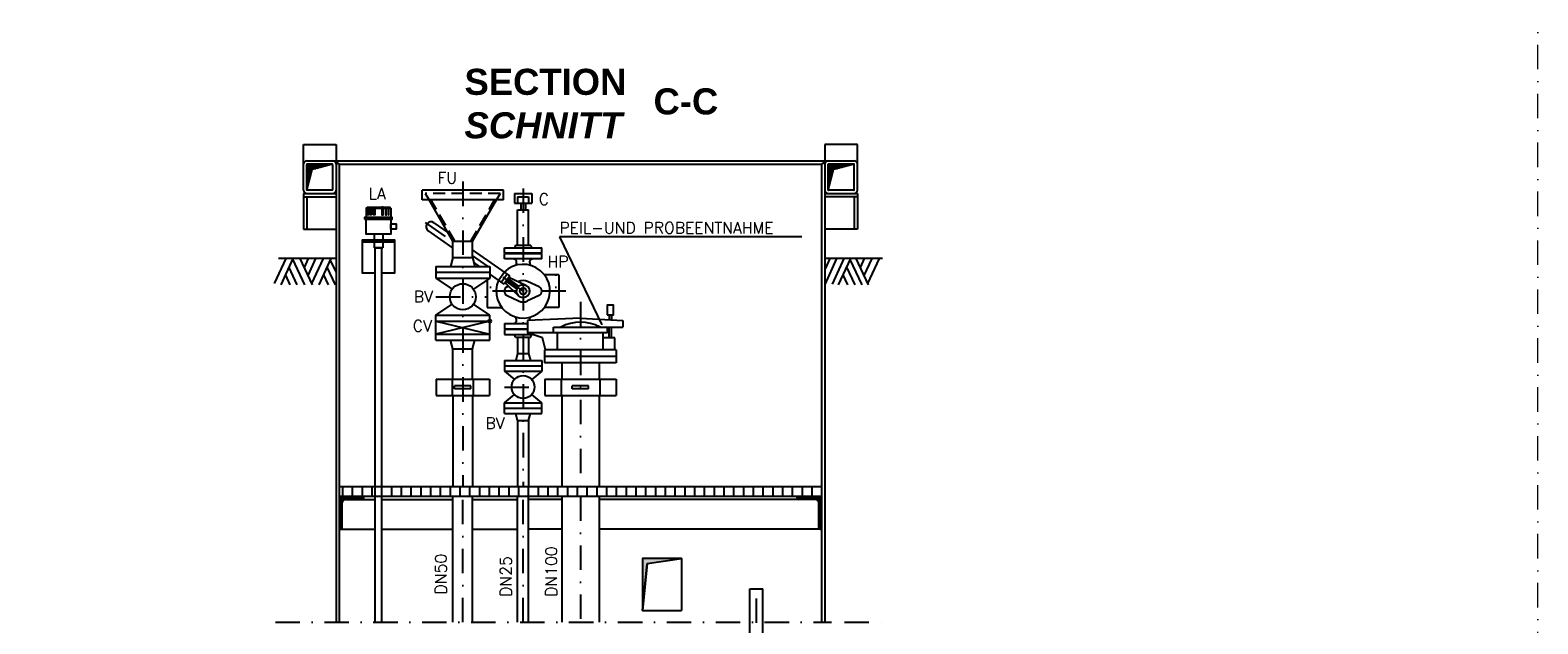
# Model space of a CAD drawing. Header units: inches. Extents: x -1548 to 30345, y -12744 to 2311.
# Tile 16 of 33: x 8425 to 13051, y -3939 to -2117. Entities that reach past the tile are written whole.
import ezdxf
from ezdxf.enums import TextEntityAlignment as Align

# ---------------------------------------------------------------- set-up
doc = ezdxf.new("R2010")
doc.units = ezdxf.units.IN
doc.header["$MEASUREMENT"] = 0
for name, pattern in [('DASHDOT', [1, 0.5, -0.25, 0, -0.25]), ('DOT', [0.25, 0, -0.25]), ('HIDDEN', [0.375, 0.25, -0.125])]:
    doc.linetypes.add(name, pattern=pattern)
doc.layers.get('0').update_dxf_attribs({"linetype": 'CONTINUOUS'})
for name, color, linetype in [('17', 7, 'CONTINUOUS'), ('41', 7, 'CONTINUOUS'), ('6', 7, 'CONTINUOUS')]:
    doc.layers.add(name, color=color, linetype=linetype)
doc.styles.add('ROMANS', font='ROMANS', dxfattribs={"height": 0.2})

# ---------------------------------------------------------------- blocks, each defined once
blk = doc.blocks.new('SCH')
at = {"layer": '41', "color": 7, "linetype": 'Continuous'}
for p, q in [((0, -89), (0, -11)), ((72.5, -12), (0, -12)), ((65.1, -14), (0, -14)), ((57.6, -16), (0, -16)), ((50.1, -18), (0, -18)), ((42.7, -20), (0, -20)), ((35.2, -22), (0, -22)), ((27.7, -24), (0, -24)), ((20.3, -26), (0, -26)), ((16.6, -28), (0, -28)), ((16.1, -30), (0, -30)), ((15.5, -32), (0, -32)), ((15, -34), (0, -34)), ((14.5, -36), (0, -36)), ((13.9, -38), (0, -38)), ((13.4, -40), (0, -40)), ((12.9, -42), (0, -42)), ((12.3, -44), (0, -44)), ((11.8, -46), (0, -46)), ((0.1, -89.5), (16.9, -26.9)), ((79, -10), (1, -10)), ((79.5, -10.1), (16.9, -26.9)), ((11.3, -48), (0, -48)), ((10.7, -50), (0, -50)), ((10.2, -52), (0, -52)), ((9.7, -54), (0, -54)), ((9.1, -56), (0, -56)), ((8.6, -58), (0, -58)), ((8, -60), (0, -60)), ((7.5, -62), (0, -62)), ((7, -64), (0, -64)), ((6.4, -66), (0, -66)), ((5.9, -68), (0, -68)), ((5.4, -70), (0, -70)), ((4.8, -72), (0, -72)), ((4.3, -74), (0, -74)), ((3.8, -76), (0, -76)), ((3.2, -78), (0, -78)), ((2.7, -80), (0, -80)), ((2.2, -82), (0, -82)), ((1.6, -84), (0, -84)), ((1.1, -86), (0, -86))]:
    blk.add_line(p, q, dxfattribs=at)
for centre, start, end in [((1, -11), 90, 180), ((79, -11), 0, 90), ((1, -89), 180, 270)]:
    blk.add_arc(centre, 1, start, end, dxfattribs=at)

msp = doc.modelspace()

# ---------------------------------------------------------------- hatches: boundary and pattern name
at = {"linetype": 'Continuous'}
msp.add_hatch(color=256, dxfattribs=at).paths.add_polyline_path([(10318.8, -3753.4), (10423.9, -3737.9), (10303.9, -3737.9), (10303.9, -3897.9)])

# ---------------------------------------------------------------- linework, layer by layer
for p, q in [((9456, -2663.2), (9459, -2660.2)), ((9456, -2663.2), (9532, -2663.2)), ((9456, -2663.2), (9456, -2692.2)), ((9459, -2660.2), (9529, -2660.2)), ((9461.7, -2663.2), (9463.4, -2660.2)), ((9463.6, -2663.2), (9465.3, -2660.2)), ((9468.8, -2663.2), (9469.6, -2660.2)), ((9472, -2663.2), (9472.8, -2660.2)), ((9489, -2660.2), (9489, -2663.2)), ((9499, -2660.2), (9499, -2663.2)), ((9516.1, -2663.2), (9515.3, -2660.2)), ((9519.3, -2663.2), (9518.5, -2660.2)), ((9524.5, -2663.2), (9522.8, -2660.2)), ((9526.4, -2663.2), (9524.7, -2660.2)), ((9532, -2663.2), (9529, -2660.2)), ((9532, -2663.2), (9532, -2692.2)), ((9480.6, -2742.6), (9480.6, -2761.1)), ((9480.6, -2766.1), (9480.6, -2785)), ((9507.5, -2742.6), (9507.5, -2761.1)), ((9507.5, -2766.1), (9507.5, -2785)), ((9480.6, -2785), (9507.5, -2785))]:
    msp.add_line(p, q)
for p, q in [((9444, -2766.1), (9544, -2766.1)), ((9670.4, -3049.8), (9670.4, -3009.8)), ((9835.4, -3049.8), (9835.4, -3009.8))]:
    msp.add_line(p, q, dxfattribs=at)
for points in [[(9461.7, -2663.2), (9463.6, -2663.2), (9463.6, -2683.9), (9461.7, -2683.9)], [(9468.8, -2663.2), (9472, -2663.2), (9472, -2683.9), (9468.8, -2683.9)], [(9479.1, -2660.2), (9483.4, -2660.2), (9483.4, -2683.9), (9479.1, -2683.9)], [(9509, -2660.2), (9504.7, -2660.2), (9504.7, -2683.9), (9509, -2683.9)], [(9519.3, -2663.2), (9516.1, -2663.2), (9516.1, -2683.9), (9519.3, -2683.9)], [(9526.4, -2663.2), (9524.5, -2663.2), (9524.5, -2683.9), (9526.4, -2683.9)], [(9451.5, -2697), (9536.5, -2697), (9536.5, -2692.2), (9451.5, -2692.2)], [(9456, -2697), (9532, -2697), (9532, -2742.6), (9456, -2742.6)], [(9532, -2711.6), (9548.4, -2711.6), (9548.4, -2728), (9532, -2728)]]:
    msp.add_lwpolyline(points, close=True)
msp.add_lwpolyline([(9504.8, -2861.1), (9544, -2861.1), (9544, -2761.1), (9444, -2761.1), (9444, -2861.1), (9483.3, -2861.1)], dxfattribs=at)
msp.add_lwpolyline([(9504.8, -3933.3), (9504.8, -2785), (9483.3, -2785), (9483.3, -3933.3)])
at = {"layer": '17', "color": 3, "linetype": 'DASHDOT', "lineweight": 5, "ltscale": 150}
msp.add_lwpolyline([(-1548.3, -12743.9), (13051.4, -12743.9), (13051.4, 2311), (-1548.3, 2311)], close=True, dxfattribs=at)
at = {"layer": '41', "linetype": 'Continuous', "ltscale": 150}
for p, q in [((9263.9, -2607.9), (9263.9, -2467.9)), ((9263.9, -2467.9), (9363.9, -2467.9)), ((9363.9, -2467.9), (9363.9, -2517.9)), ((10963.9, -2467.9), (10863.9, -2467.9)), ((10863.9, -2467.9), (10863.9, -2517.9)), ((10963.9, -2607.9), (10963.9, -2467.9)), ((9273.9, -2517.9), (10954, -2517.9)), ((9353.9, -2606.9), (9353.9, -2528.9)), ((9373.9, -2527.9), (9358.9, -2519.2)), ((9363.9, -2527.9), (9363.9, -3933.3)), ((9373.9, -2527.9), (10853.9, -2527.9)), ((9373.9, -2527.9), (9373.9, -3933.3)), ((10853.9, -2527.9), (10868.9, -2519.2)), ((10853.9, -2527.9), (10853.9, -3933.3)), ((10863.9, -2527.9), (10863.9, -3933.3)), ((10953.9, -2606.9), (10953.9, -2528.9)), ((9263.9, -2617.9), (9363.9, -2617.9)), ((9263.9, -2617.9), (9263.9, -2727.9)), ((9263.9, -2627.9), (9363.9, -2627.9)), ((9273.9, -2627.9), (9273.9, -2727.9)), ((9352.9, -2607.9), (9274.9, -2607.9)), ((9877.9, -2607.9), (9627.9, -2607.9)), ((9627.9, -2637.9), (9627.9, -2607.9)), ((9877.9, -2637.9), (9877.9, -2607.9)), ((9911.1, -2617.9), (9964.8, -2617.9)), ((9911.1, -2617.9), (9911.1, -2647.9)), ((9964.8, -2617.9), (9964.8, -2647.9)), ((10863.9, -2617.9), (10963.9, -2617.9)), ((10963.9, -2627.9), (10863.9, -2627.9)), ((10952.9, -2607.9), (10874.9, -2607.9)), ((10953.9, -2627.9), (10953.9, -2727.9)), ((10963.9, -2617.9), (10963.9, -2727.9)), ((9877.9, -2637.9), (9627.9, -2637.9)), ((9722.8, -2764.8), (9649.5, -2637.9)), ((9783.1, -2764.8), (9856.4, -2637.9)), ((9911.1, -2647.9), (9964.8, -2647.9)), ((9921.1, -2667.9), (9954.8, -2667.9)), ((9921.1, -2776.9), (9921.1, -2667.9)), ((9930.5, -2647.9), (9930.5, -2667.9)), ((9945.3, -2647.9), (9945.3, -2667.9)), ((9954.8, -2776.9), (9954.8, -2667.9)), ((9263.9, -2727.9), (9363.9, -2727.9)), ((9663.9, -2707.7), (9707.4, -2738.1)), ((10963.9, -2727.9), (10863.9, -2727.9)), ((9646.7, -2732.3), (9722.8, -2785.5)), ((9722.8, -2764.8), (9783.1, -2764.8)), ((9722.8, -2814.8), (9722.8, -2764.8)), ((9783.1, -2814.8), (9783.1, -2764.8)), ((10049.3, -2750), (10792.7, -2750)), ((10049.3, -2750.9), (10179.3, -3020.9)), ((9209.7, -2817.9), (9174.2, -2894.4)), ((9363.9, -2817.9), (9187.2, -2817.9)), ((9231.9, -2817.9), (9194.7, -2898.4)), ((9230.9, -2820.1), (9267.2, -2898.4)), ((9252.9, -2817.9), (9290.4, -2898.4)), ((9278.7, -2817.9), (9265.9, -2845.6)), ((9301.4, -2817.9), (9277.2, -2870.1)), ((9324.4, -2817.9), (9288.7, -2894.6)), ((9348.4, -2817.9), (9311.2, -2898.4)), ((9722.8, -2814.8), (9715.6, -2841.8)), ((9722.8, -2814.8), (9783.1, -2814.8)), ((9897.4, -2871.2), (9783.1, -2791.1)), ((9783.1, -2814.8), (9790.3, -2841.8)), ((9880.4, -2800.9), (9880.4, -2784.9)), ((9880.4, -2784.9), (9995.4, -2784.9)), ((9995.4, -2800.9), (9880.4, -2800.9)), ((9880.4, -2818.9), (9880.4, -2802.9)), ((9995.4, -2802.9), (9880.4, -2802.9)), ((9995.4, -2818.9), (9880.4, -2818.9)), ((9914.2, -2776.9), (9911.9, -2784.9)), ((9914.2, -2776.9), (9961.7, -2776.9)), ((9961.7, -2776.9), (9963.9, -2784.9)), ((9995.4, -2800.9), (9995.4, -2784.9)), ((9995.4, -2818.9), (9995.4, -2802.9)), ((11040.7, -2817.9), (10863.9, -2817.9)), ((10900, -2818), (10863.9, -2897)), ((10878.8, -2818), (10864.3, -2849.7)), ((10922, -2818), (10886, -2896)), ((10942, -2818), (10904.8, -2898.7)), ((10940.8, -2820.5), (10977, -2898.5)), ((10959, -2818), (10996.8, -2898.5)), ((10984, -2818), (10971.8, -2845)), ((11007.5, -2818), (10983.5, -2870.2)), ((11030.5, -2818), (10995, -2894.5)), ((9219.4, -2845.1), (9243.9, -2898.4)), ((9325.4, -2867.6), (9339.4, -2898.4)), ((9336.2, -2844.4), (9361.4, -2898.4)), ((9346.2, -2822.9), (9363.9, -2860.9)), ((9670.4, -2841.8), (9835.4, -2841.8)), ((9670.4, -2841.8), (9670.4, -2877.8)), ((9670.4, -2859.8), (9835.4, -2859.8)), ((9787.4, -2830.8), (9803.2, -2841.8)), ((9880.2, -2895.8), (9835.2, -2864.2)), ((9835.4, -2841.8), (9835.4, -2877.8)), ((9835.4, -2867.9), (9840.4, -2867.9)), ((9881, -2859.7), (9863.8, -2884.3)), ((9889.2, -2865.4), (9872, -2890)), ((9917.7, -2831.5), (9915.9, -2838.4)), ((9958.2, -2831.5), (9960, -2838.4)), ((10047.9, -2867.9), (10003.6, -2867.9)), ((10047.9, -2867.9), (10047.9, -2967.9)), ((10918.8, -2868), (10932.8, -2898.5)), ((10930, -2843.7), (10955.3, -2898.5)), ((9208.9, -2868.6), (9222.4, -2898.4)), ((9670.4, -2877.8), (9835.4, -2877.8)), ((9670.4, -2877.8), (9720, -2912.1)), ((9835.4, -2877.8), (9785.9, -2912.1)), ((9827.9, -2883), (9827.9, -2967.9)), ((9897.4, -2871.2), (9880.2, -2895.8)), ((9883.1, -2891.7), (9923.9, -2932.1)), ((9919.2, -2910.9), (9885.9, -2887.6)), ((9889.1, -2904.3), (9893.7, -2902.2)), ((9925, -2902.7), (9891.7, -2879.4)), ((9894.5, -2875.3), (9946.5, -2899.8)), ((9922.8, -2888.6), (9924, -2888)), ((9986.8, -2904.3), (9951.9, -2888)), ((9670.4, -2991.8), (9720, -2957.6)), ((9835.4, -2991.8), (9785.9, -2957.6)), ((9889.1, -2931.5), (9924, -2947.7)), ((9986.8, -2931.5), (9951.9, -2947.7)), ((9670.4, -2991.8), (9835.4, -2991.8)), ((9670.4, -3009.8), (9670.4, -2991.8)), ((9827.9, -2967.9), (9872.3, -2967.9)), ((9835.4, -3009.8), (9835.4, -2991.8)), ((9917.7, -3004.3), (9915.9, -2997.4)), ((10113.9, -3000.9), (9951.4, -3007.9)), ((9958.2, -3004.3), (9960, -2997.4)), ((10047.9, -2967.9), (10003.6, -2967.9)), ((10113.9, -3000.9), (10243.9, -3007.9)), ((10201.9, -2990.9), (10201.9, -3005.6)), ((10208.9, -2990.9), (10208.9, -3006)), ((9670.4, -3009.8), (9835.4, -3009.8)), ((9670.4, -3009.8), (9835.4, -3049.8)), ((9835.4, -3009.8), (9670.4, -3049.8)), ((9670.4, -3049.8), (9835.4, -3049.8)), ((9670.4, -3067.8), (9670.4, -3049.8)), ((9835.4, -3067.8), (9835.4, -3049.8)), ((9880.4, -3016.9), (9880.4, -3032.9)), ((9880.4, -3016.9), (9951.4, -3016.9)), ((9880.4, -3032.9), (9951.4, -3032.9)), ((9880.4, -3034.9), (9880.4, -3050.9)), ((9951.4, -3034.9), (9880.4, -3034.9)), ((9880.4, -3050.9), (9966.7, -3050.9)), ((9914.2, -3058.9), (9911.9, -3050.9)), ((9951.4, -3007.9), (9951.4, -3045.9)), ((10196.4, -3045.9), (9951.4, -3045.9)), ((9997.1, -3060.9), (9951.4, -3045.9)), ((9961.7, -3058.9), (9963.9, -3050.9)), ((10031.4, -3045.9), (10031.4, -3027.9)), ((10031.4, -3027.9), (10243.9, -3027.9)), ((10043.9, -3097.9), (10043.9, -3045.9)), ((10183.9, -3097.9), (10183.9, -3045.9)), ((10196.4, -3045.9), (10196.4, -3027.9)), ((10201.9, -3060.9), (10201.9, -3027.9)), ((10208.9, -3060.9), (10208.9, -3027.9)), ((10243.9, -3007.9), (10243.9, -3027.9)), ((9670.4, -3067.8), (9835.4, -3067.8)), ((9722.8, -3094.8), (9715.6, -3067.8)), ((9722.8, -3094.8), (9783.1, -3094.8)), ((9722.8, -3187.9), (9722.8, -3094.8)), ((9783.1, -3094.8), (9790.3, -3067.8)), ((9783.1, -3187.9), (9783.1, -3094.8)), ((9914.2, -3058.9), (9961.7, -3058.9)), ((9921.1, -3058.9), (9921.1, -3108.9)), ((9954.8, -3058.9), (9954.8, -3108.9)), ((10007, -3097.9), (9997.1, -3060.9)), ((10003.9, -3097.9), (10003.9, -3137.9)), ((10223.9, -3097.9), (10003.9, -3097.9)), ((10218.9, -3060.9), (10183.9, -3060.9)), ((10218.9, -3097.9), (10218.9, -3060.9)), ((10223.9, -3097.9), (10223.9, -3137.9)), ((9880.4, -3130.9), (9995.4, -3130.9)), ((9880.4, -3130.9), (9880.4, -3162.9)), ((9921.1, -3108.9), (9915.2, -3130.9)), ((9921.1, -3108.9), (9954.8, -3108.9)), ((9954.8, -3108.9), (9960.7, -3130.9)), ((9995.4, -3130.9), (9995.4, -3162.9)), ((10223.9, -3117.9), (10003.9, -3117.9)), ((10223.9, -3137.9), (10003.9, -3137.9)), ((10056.8, -3137.9), (10056.8, -3187.9)), ((10171.1, -3137.9), (10171.1, -3187.9)), ((9670.8, -3187.9), (9835.1, -3187.9)), ((9670.8, -3187.9), (9670.8, -3237.9)), ((9720.8, -3187.9), (9720.8, -3237.9)), ((9785.1, -3187.9), (9785.1, -3237.9)), ((9835.1, -3187.9), (9835.1, -3237.9)), ((9880.4, -3146.9), (9995.4, -3146.9)), ((9880.4, -3162.9), (9995.4, -3162.9)), ((9880.4, -3162.9), (9911.3, -3189.2)), ((9995.4, -3162.9), (9964.6, -3189.2)), ((10004.8, -3187.9), (10223.1, -3187.9)), ((10004.8, -3187.9), (10004.8, -3237.9)), ((10054.8, -3187.9), (10054.8, -3237.9)), ((10173.1, -3187.9), (10173.1, -3237.9)), ((10223.1, -3187.9), (10223.1, -3237.9)), ((9670.8, -3237.9), (9835.1, -3237.9)), ((9722.8, -3237.9), (9722.8, -3517.9)), ((9727.9, -3217.9), (9727.9, -3207.9)), ((9777.9, -3207.9), (9727.9, -3207.9)), ((9777.9, -3217.9), (9727.9, -3217.9)), ((9777.9, -3217.9), (9777.9, -3207.9)), ((9783.1, -3237.9), (9783.1, -3517.9)), ((9880.4, -3260.9), (9911.3, -3234.6)), ((9995.4, -3260.9), (9964.6, -3234.6)), ((10004.8, -3237.9), (10223.1, -3237.9)), ((10056.8, -3237.9), (10056.8, -3517.9)), ((10088.9, -3217.9), (10088.9, -3207.9)), ((10138.9, -3207.9), (10088.9, -3207.9)), ((10138.9, -3217.9), (10088.9, -3217.9)), ((10138.9, -3217.9), (10138.9, -3207.9)), ((10171.1, -3237.9), (10171.1, -3517.9)), ((9880.4, -3292.9), (9880.4, -3260.9)), ((9880.4, -3260.9), (9995.4, -3260.9)), ((9880.4, -3276.9), (9995.4, -3276.9)), ((9995.4, -3292.9), (9995.4, -3260.9)), ((9880.4, -3292.9), (9995.4, -3292.9)), ((9921.1, -3314.9), (9915.2, -3292.9)), ((9921.1, -3314.9), (9921.1, -3517.9)), ((9921.1, -3314.9), (9954.8, -3314.9)), ((9954.8, -3314.9), (9960.7, -3292.9)), ((9954.8, -3314.9), (9954.8, -3517.9)), ((10853.9, -3517.9), (9373.9, -3517.9)), ((10853.9, -3547.9), (9373.9, -3547.9)), ((9376.9, -3550.9), (9448.9, -3550.9)), ((9376.9, -3550.9), (9376.9, -3647.9)), ((9383.9, -3517.9), (9383.9, -3547.9)), ((9392.9, -3553.9), (9448.5, -3553.9)), ((9392.9, -3556.9), (9483.3, -3556.9)), ((9413.9, -3517.9), (9413.9, -3547.9)), ((9443.9, -3517.9), (9443.9, -3547.9)), ((9448.9, -3551.9), (9448.9, -3547.9)), ((9473.9, -3517.9), (9473.9, -3547.9)), ((9503.9, -3517.9), (9503.9, -3547.9)), ((9504.8, -3556.9), (9722.8, -3556.9)), ((9533.9, -3517.9), (9533.9, -3547.9)), ((9563.9, -3517.9), (9563.9, -3547.9)), ((9593.9, -3517.9), (9593.9, -3547.9)), ((9623.9, -3517.9), (9623.9, -3547.9)), ((9653.9, -3517.9), (9653.9, -3547.9)), ((9683.9, -3517.9), (9683.9, -3547.9)), ((9713.9, -3517.9), (9713.9, -3547.9)), ((9722.8, -3933.3), (9722.8, -3547.9)), ((9743.9, -3517.9), (9743.9, -3547.9)), ((9773.9, -3517.9), (9773.9, -3547.9)), ((9783.1, -3933.3), (9783.1, -3547.9)), ((9783.1, -3556.9), (9921.1, -3556.9)), ((9803.9, -3517.9), (9803.9, -3547.9)), ((9833.9, -3517.9), (9833.9, -3547.9)), ((9863.9, -3517.9), (9863.9, -3547.9)), ((9893.9, -3517.9), (9893.9, -3547.9)), ((9921.1, -3933.3), (9921.1, -3547.9)), ((9923.9, -3517.9), (9923.9, -3547.9)), ((9953.9, -3517.9), (9953.9, -3547.9)), ((9954.8, -3933.3), (9954.8, -3547.9)), ((10056.8, -3556.9), (9954.8, -3556.9)), ((9983.9, -3517.9), (9983.9, -3547.9)), ((10013.9, -3517.9), (10013.9, -3547.9)), ((10043.9, -3517.9), (10043.9, -3547.9)), ((10056.8, -3547.9), (10056.8, -3933.3)), ((10073.9, -3517.9), (10073.9, -3547.9)), ((10103.9, -3517.9), (10103.9, -3547.9)), ((10133.9, -3517.9), (10133.9, -3547.9)), ((10163.9, -3517.9), (10163.9, -3547.9)), ((10171.1, -3547.9), (10171.1, -3933.3)), ((10834.9, -3556.9), (10171.1, -3556.9)), ((10193.9, -3517.9), (10193.9, -3547.9)), ((10223.9, -3517.9), (10223.9, -3547.9)), ((10253.9, -3517.9), (10253.9, -3547.9)), ((10283.9, -3517.9), (10283.9, -3547.9)), ((10313.9, -3517.9), (10313.9, -3547.9)), ((10343.9, -3517.9), (10343.9, -3547.9)), ((10373.9, -3517.9), (10373.9, -3547.9)), ((10403.9, -3517.9), (10403.9, -3547.9)), ((10433.9, -3517.9), (10433.9, -3547.9)), ((10463.9, -3517.9), (10463.9, -3547.9)), ((10493.9, -3517.9), (10493.9, -3547.9)), ((10523.9, -3517.9), (10523.9, -3547.9)), ((10553.9, -3517.9), (10553.9, -3547.9)), ((10583.9, -3517.9), (10583.9, -3547.9)), ((10613.9, -3517.9), (10613.9, -3547.9)), ((10643.9, -3517.9), (10643.9, -3547.9)), ((10673.9, -3517.9), (10673.9, -3547.9)), ((10703.9, -3517.9), (10703.9, -3547.9)), ((10733.9, -3517.9), (10733.9, -3547.9)), ((10763.9, -3517.9), (10763.9, -3547.9)), ((10778.9, -3551.9), (10778.9, -3547.9)), ((10850.9, -3550.9), (10778.9, -3550.9)), ((10834.9, -3553.9), (10779.4, -3553.9)), ((10793.9, -3517.9), (10793.9, -3547.9)), ((10823.9, -3517.9), (10823.9, -3547.9)), ((10850.9, -3550.9), (10850.9, -3647.9)), ((10853.9, -3517.9), (10853.9, -3547.9)), ((9379.9, -3566.9), (9379.9, -3647.5)), ((9382.9, -3642.9), (9382.9, -3566.9)), ((10844.9, -3642.9), (10844.9, -3566.9)), ((10847.9, -3566.9), (10847.9, -3647.5)), ((9377.9, -3647.9), (9373.9, -3647.9)), ((9373.9, -3647.9), (9483.3, -3647.9)), ((9504.8, -3647.9), (9722.8, -3647.9)), ((9783.1, -3647.9), (9921.1, -3647.9)), ((10056.8, -3647.9), (9954.8, -3647.9)), ((10853.9, -3647.9), (10171.1, -3647.9)), ((10849.9, -3647.9), (10853.9, -3647.9)), ((10423.9, -3737.9), (10423.9, -3897.9)), ((10318.8, -3753.4), (10303.9, -3897.9)), ((10633.9, -3831.4), (10673.9, -3831.4)), ((10633.9, -3973.5), (10633.9, -3831.4)), ((10673.9, -3973.5), (10673.9, -3831.4)), ((10303.9, -3897.9), (10423.9, -3897.9))]:
    msp.add_line(p, q, dxfattribs=at)
at = {"layer": '41', "linetype": 'DASHDOT', "ltscale": 150}
for p, q in [((9752.9, -2581.5), (9752.9, -3517.9)), ((9937.9, -2602.4), (9937.9, -3517.9)), ((9637.1, -2707.2), (9722.8, -2767.2)), ((9783.1, -2809.5), (9829.4, -2841.8)), ((9937.9, -2917.9), (9838.4, -2848.2)), ((9670.4, -2934.8), (9827.9, -2934.8)), ((10069.2, -2917.9), (9802.1, -2917.9)), ((10113.9, -2950.8), (10113.9, -3517.9)), ((9880.4, -3211.9), (9995.4, -3211.9)), ((9752.9, -3933.3), (9752.9, -3547.9)), ((9937.9, -3933.3), (9937.9, -3547.9)), ((10113.9, -3547.9), (10113.9, -3933.3)), ((10653.9, -4385.8), (10653.9, -3823.4)), ((9178.1, -3933.3), (10883.9, -3933.3)), ((10923.9, -3933.3), (11044.5, -3933.3))]:
    msp.add_line(p, q, dxfattribs=at)
at = {"layer": '41', "linetype": 'HIDDEN', "ltscale": 150}
for p, q in [((9867.9, -2617.9), (9637.9, -2617.9)), ((9637.9, -2617.9), (9649.5, -2637.9)), ((9867.9, -2617.9), (9856.4, -2637.9)), ((9921.1, -2627.9), (9921.1, -2647.9)), ((9921.1, -2627.9), (9954.8, -2627.9)), ((9954.8, -2627.9), (9954.8, -2647.9)), ((9728.6, -2764.8), (9655.3, -2637.9)), ((9777.3, -2764.8), (9850.6, -2637.9))]:
    msp.add_line(p, q, dxfattribs=at)
at = {"layer": '41', "linetype": 'DOT', "ltscale": 150}
for p, q in [((9837.9, -2867.9), (9837.9, -2967.9)), ((10037.9, -2867.9), (10037.9, -2967.9))]:
    msp.add_line(p, q, dxfattribs=at)
at = {"layer": '41', "linetype": 'Continuous', "ltscale": 150}
for points in [[(10195.4, -2990.9), (10215.4, -2990.9), (10215.4, -2960.9), (10195.4, -2960.9)], [(10318.8, -3753.4), (10423.9, -3737.9), (10303.9, -3737.9), (10303.9, -3897.9), (10318.8, -3753.4)]]:
    msp.add_lwpolyline(points, close=True, dxfattribs=at)
for centre, radius in [((9752.9, -2934.8), 40), ((9937.9, -2917.9), 20), ((9937.9, -2917.9), 10), ((9835.4, -3009.8), 5), ((9835.4, -3009.8), 2.5), ((9937.9, -3211.9), 35)]:
    msp.add_circle(centre, radius, dxfattribs=at)
for centre, radius, start, end in [((9273.9, -2527.9), 10, 90, 180), ((9353.9, -2527.9), 10, 0, 90), ((10873.9, -2527.9), 10, 90, 180), ((10953.9, -2527.9), 10, 0, 90), ((9273.9, -2607.9), 10, 180, 270), ((9352.9, -2606.9), 1, 270, 0), ((9353.9, -2607.9), 10, 270, 0), ((10873.9, -2607.9), 10, 180, 270), ((10952.9, -2606.9), 1, 270, 0), ((10953.9, -2607.9), 10, 270, 0), ((9655.3, -2720), 15, 55.0003, 234.9999), ((9908.1, -2828.9), 10, 345, 90), ((9967.8, -2828.9), 10, 90, 194.9998), ((9937.9, -2917.9), 82.5, 155.4757, 134.5243), ((9895.4, -2917.9), 15, 115.0001, 244.9999), ((9937.9, -2917.9), 33, 65, 115), ((9980.4, -2917.9), 15, 295.0001, 64.9999), ((9937.9, -2917.8), 33, 245.0001, 295), ((9908.1, -3006.9), 10, 270, 15), ((9967.8, -3006.9), 10, 165.0002, 184.1515), ((10113.9, -3140.4), 127.5, 61.9275, 118.0725), ((9392.9, -3566.9), 16, 90, 180), ((9392.9, -3566.9), 13, 90, 180), ((9392.9, -3566.9), 10, 90, 180), ((9443.9, -3551.9), 5, 270, 0), ((10783.9, -3551.9), 5, 180, 270), ((10834.9, -3566.9), 16, 0, 90), ((10834.9, -3566.9), 13, 0, 90), ((10834.9, -3566.9), 10, 0, 90), ((9377.9, -3642.9), 5, 270, 0), ((10849.9, -3642.9), 5, 180, 270)]:
    msp.add_arc(centre, radius, start, end, dxfattribs=at)

# ---------------------------------------------------------------- block references
for p in [(9273.9, -2517.9), (10873.9, -2517.9)]:
    msp.add_blockref('SCH', p, dxfattribs=at)

# ---------------------------------------------------------------- texts
at = {"layer": '17', "linetype": 'Continuous', "char_height": 80, "attachment_point": 1, "style": 'ROMANS'}
for s, insert, width in [('{\\fArial|b1|i0|c0|p34;SECTION \\fArial|b1|i1|c0|p34;SCHNITT\\H1.0213x; }', (9758.1, -2235.4), 403.333), ('{\\fArial|b1|i0|c0|p34;C-C}', (10338.1, -2295.4), 200)]:
    msp.add_mtext(s, dxfattribs=dict(at, insert=insert, width=width))
at = {"layer": '41', "linetype": 'Continuous', "ltscale": 150, "style": 'ROMANS'}
for s, p in [('FU', (9675.3, -2587.6)), ('BV', (9602.7, -2952)), ('CV', (9599.7, -3041.5))]:
    msp.add_text(s, height=35, dxfattribs=at).set_placement(p)
for s, p in [('LA', (9464.2, -2618.1)), ('C', (9986.3, -2635.2)), ('HP', (10012.9, -2827.2)), ('BV', (9822.4, -3322.7))]:
    msp.add_text(s, height=35, dxfattribs=at).set_placement(p, align=Align.MIDDLE_LEFT)
at = {"layer": '41', "linetype": 'DASHDOT', "ltscale": 150, "style": 'ROMANS'}
msp.add_text('PEIL-UND PROBEENTNAHME', height=35, dxfattribs=at).set_placement((10049.3, -2740.9))
at = {"layer": '6', "linetype": 'DASHDOT', "style": 'ROMANS'}
for s, p in [('DN50', (9703.1, -3848)), ('DN25', (9902.6, -3855.4)), ('DN100', (10041.9, -3855.4))]:
    msp.add_text(s, height=35, rotation=90, dxfattribs=at).set_placement(p)

doc.saveas('drawing.dxf')
